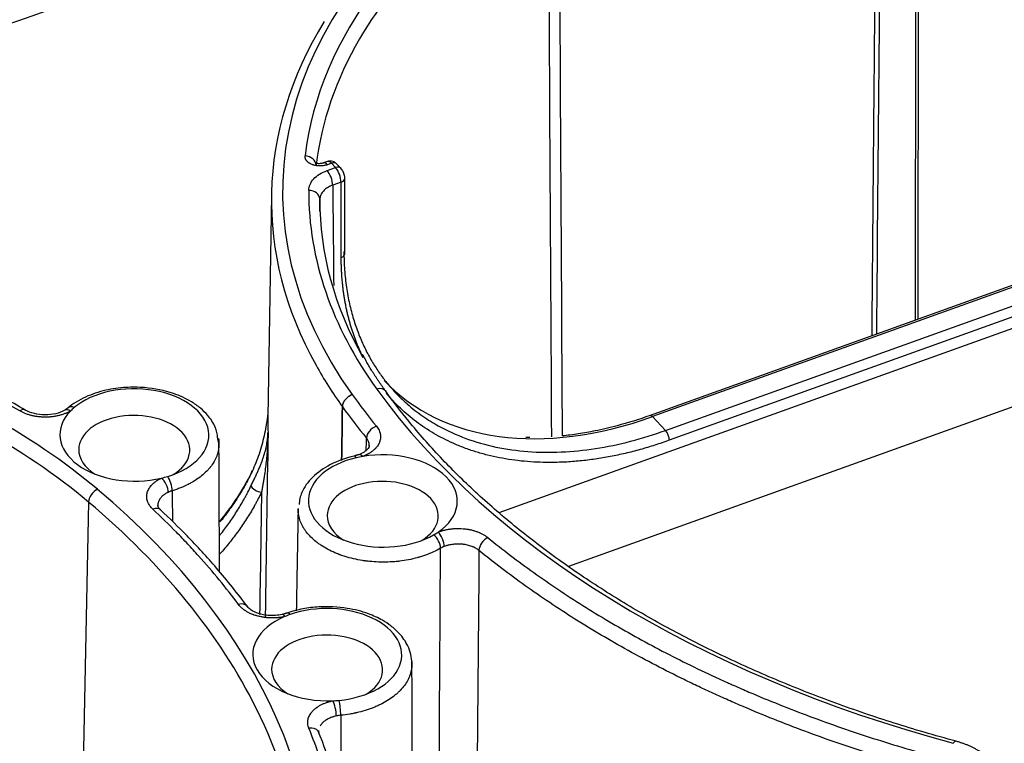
# Model space of a CAD drawing. Extents: x 2651 to 7771, y -1163 to 1075.
# Tile 34 of 256: x 3685 to 3718, y -410 to -386. Entities that reach past the tile are written whole.
import ezdxf

# ---------------------------------------------------------------- set-up
doc = ezdxf.new("R2010")
doc.units = 0
doc.header["$LTSCALE"] = 10
doc.layers.add('1', color=7, linetype='CONTINUOUS')

msp = doc.modelspace()

# ---------------------------------------------------------------- linework, layer by layer
at = {"layer": '1', "color": 7, "linetype": 'Continuous'}
for p, q in [((3715.455, -396.044), (3715.48, -376.837)), ((3695.4, -390.63), (3695.263, -390.679)), ((3695.852, -390.861), (3695.714, -390.715)), ((3695.988, -393.775), (3695.984, -391.201)), ((3693.481, -391.783), (3693.362, -399.359)), ((3721.181, -393.987), (3706.398, -399.298)), ((3689.703, -402.524), (3689.699, -402.52))]:
    msp.add_line(p, q, dxfattribs=at)
at = {"layer": '1', "color": 253, "linetype": 'Continuous'}
for p, q in [((3695.383, -390.938), (3695.668, -390.836)), ((3695.53, -390.689), (3695.394, -390.738)), ((3695.668, -390.836), (3695.53, -390.689)), ((3695.859, -391.335), (3695.574, -391.438)), ((3695.863, -393.909), (3695.859, -391.335)), ((3701.252, -402.614), (3733.259, -391.117)), ((3733.736, -393.629), (3703.618, -404.448)), ((3721.268, -394.027), (3706.485, -399.337)), ((3706.93, -399.81), (3721.713, -394.5)), ((3721.84, -394.833), (3707.057, -400.144)), ((3706.485, -399.337), (3706.93, -399.81)), ((3687.24, -402.253), (3686.978, -415.235))]:
    msp.add_line(p, q, dxfattribs=at)
for centre, major_axis, ratio, start_param, end_param in [((3807.421, -522.55), (-252.47, 1.726), 0.620496, 5.093064, 5.399821), ((3721.229, -391.772), (26.671, -0.182), 0.620496, 2.344651, 3.072067), ((3721.227, -392.068), (-26.29, 0.18), 0.620496, 5.486244, 5.941788), ((3807.421, -522.55), (252.214, -1.724), 0.620496, 2.019456, 2.090122), ((3721.229, -391.772), (-27.366, 0.187), 0.620496, 5.627733, 6.706968), ((3807.419, -522.848), (-251.833, 1.722), 0.620496, 5.161048, 5.231714), ((3694.628, -390.739), (0.378, -0.045), 0.782315, 0.094555, 1.65837), ((3695.392, -391.037), (-0.129, 0.359), 0.399183, 5.539841, 6.290536), ((3695.528, -390.988), (-0.129, 0.359), 0.399183, 5.539841, 6.283192), ((3695.529, -390.889), (0.185, 0.174), 0.675009, 6.283186, 7.28231), ((3695.381, -391.237), (-0.129, 0.359), 0.399183, 3.982135, 5.539841), ((3695.667, -391.035), (0.185, 0.174), 0.675009, 6.281075, 7.28231), ((3695.666, -391.135), (0.129, -0.359), 0.399183, 0.840542, 2.398248), ((3695.73, -391.202), (0.254, 0), 0.611607, 5.241254, 6.284679), ((3721.229, -391.772), (26.474, -0.181), 0.620496, 3.142961, 3.567647), ((3694.753, -391.912), (-0.381, 0.002), 0.784209, 3.152953, 4.710659), ((3666.278, -411.51), (-27.366, 0.187), 0.620496, 3.968566, 4.865151), ((3695.734, -393.775), (0.254, 0), 0.611607, 5.241254, 6.283186), ((3666.278, -411.51), (26.474, -0.181), 0.620496, 0.642052, 1.066738), ((3666.276, -411.805), (-26.093, 0.178), 0.620496, 3.783644, 4.208331), ((3721.227, -392.068), (27.747, -0.19), 0.620496, 3.478797, 3.566896), ((3697.074, -398.695), (-0.309, -0.223), 0.714104, 3.140647, 4.231043), ((3731.737, -388.89), (37.991, -0.26), 0.620496, 3.567647, 4.310951), ((3731.737, -388.89), (-38.883, 0.266), 0.620496, 0.424456, 0.474075), ((3731.735, -389.187), (39.264, -0.268), 0.620496, 3.567116, 3.615667), ((3684.891, -399.44), (-0.191, -0.33), 0.530993, 3.141829, 3.963221), ((3686.623, -399.445), (0.19, -0.33), 0.5384, 2.313965, 3.139588), ((3721.175, -399.644), (-27.814, 0.19), 0.620496, 6.277661, 6.307097), ((3706.484, -399.537), (-0.086, 0.239), 0.399183, 5.539841, 6.28597), ((3697.065, -399.966), (0.295, 0.241), 0.697723, 1.047488, 2.611303), ((3706.928, -400.01), (-0.086, 0.239), 0.399183, 3.982135, 5.539841), ((3696.386, -401.055), (0.087, -0.371), 0.283293, 2.5205, 3.139781), ((3696.593, -400.994), (0.133, -0.357), 0.410904, 2.393, 3.14093), ((3689.927, -401.658), (-0.112, 0.364), 0.354207, 3.99561, 5.474342), ((3689.73, -401.734), (-0.161, 0.346), 0.475509, 3.93986, 5.500281), ((3693.014, -401.784), (0.229, -0.11), 0.357492, 3.43001, 5.466993), ((3687.546, -402.117), (-0.245, -0.292), 0.628049, 4.064525, 5.622232), ((3657.026, -415.727), (37.991, -0.26), 0.620496, 6.181933, 6.925237), ((3703.738, -9795.341), (-11.521, -10122.235), 0.005644, 3.52339, 3.524494), ((3657.024, -416.022), (-37.61, 0.257), 0.620496, 3.444256, 3.783644), ((3689.438, -402.798), (-0.261, -0.278), 0.65125, 3.139581, 4.098937), ((3698.993, -403.66), (-0.19, 0.33), 0.536828, 3.89478, 5.377909), ((3699.171, -403.576), (-0.14, 0.354), 0.427151, 3.966353, 5.526861), ((3700.865, -403.766), (0.24, 0.296), 0.620086, 0.912295, 2.474365), ((3692.353, -406.045), (-0.306, -0.227), 0.710394, 3.133357, 4.220901), ((3693.932, -406.463), (0.081, -0.372), 0.266467, 2.442175, 3.154552), ((3694.137, -406.404), (0.126, -0.359), 0.392647, 2.479804, 3.140518), ((3695.572, -409.334), (-0.079, 0.373), 0.260457, 4.024641, 5.585197), ((3695.786, -409.301), (-0.037, 0.379), 0.128691, 4.045088, 5.531961), ((3694.758, -410.269), (-0.353, -0.144), 0.759463, 3.357946, 4.407241), ((3716.742, -410.786), (-0.1, -0.368), 0.306424, 3.139382, 3.851619)]:
    msp.add_ellipse(centre, major_axis=major_axis, ratio=ratio, start_param=start_param, end_param=end_param, dxfattribs=at)
at = {"layer": '1', "color": 7, "linetype": 'Continuous'}
for centre, major_axis, ratio, start_param, end_param in [((3721.227, -392.068), (27.747, -0.19), 0.620496, 2.783416, 3.478797), ((3721.227, -392.068), (-26.29, 0.18), 0.620496, 5.941788, 6.21366), ((3721.227, -392.066), (-26.093, 0.178), 0.620496, 0.001368, 0.341509), ((3688.806, -399.964), (2.54, -0.017), 0.620496, 5.180941, 8.797526), ((3706.61, -389.439), (9.309, 8.639), 0.66947, 3.145904, 4.145029), ((3686.78, -399.335), (0.246, -0.291), 0.634815, 2.296042, 3.142744), ((3688.806, -399.964), (2.54, -0.017), 0.620496, 2.514341, 2.607208), ((3688.806, -399.964), (2.54, -0.017), 0.620496, 2.607208, 5.089914), ((3688.802, -400.471), (-1.894, 0.013), 0.620496, 3.675646, 6.283185), ((3688.802, -400.471), (-1.894, 0.013), 0.620496, 2.351268, 3.675646), ((3688.802, -400.471), (-1.894, 0.013), 0.620496, 0, 0.790388), ((3697.284, -402.215), (2.54, -0.017), 0.620496, 1.940222, 5.466403), ((3697.284, -402.215), (2.54, -0.017), 0.620496, 1.849651, 1.940222), ((3697.284, -402.215), (2.54, -0.017), 0.620496, 5.55503, 8.132837), ((3688.806, -399.964), (2.54, -0.017), 0.620496, 5.089914, 5.180941), ((3697.281, -402.722), (-1.894, 0.013), 0.620496, 3.675646, 6.283185), ((3697.281, -402.722), (-1.894, 0.013), 0.620496, 2.358239, 3.675646), ((3697.281, -402.722), (-1.894, 0.013), 0.620496, 0, 0.790388), ((3697.284, -402.215), (2.54, -0.017), 0.620496, 5.466403, 5.55503), ((3695.386, -407.463), (2.54, -0.017), 0.620496, 4.877244, 8.378468), ((3695.386, -407.463), (2.54, -0.017), 0.620496, 2.095282, 2.18378), ((3695.386, -407.463), (2.54, -0.017), 0.620496, 2.18378, 4.790719), ((3695.383, -407.97), (-1.894, 0.013), 0.620496, 3.675646, 6.283185), ((3695.383, -407.97), (-1.894, 0.013), 0.620496, 2.351268, 3.675646), ((3695.383, -407.97), (-1.894, 0.013), 0.620496, 0, 0.790388), ((3695.386, -407.463), (2.54, -0.017), 0.620496, 4.790719, 4.877244), ((3657.024, -416.022), (-37.61, 0.257), 0.620496, 3.040341, 3.444257), ((3694.758, -410.269), (-0.353, -0.144), 0.759463, 3.162394, 3.357946)]:
    msp.add_ellipse(centre, major_axis=major_axis, ratio=ratio, start_param=start_param, end_param=end_param, dxfattribs=at)
for points, knots in [([(3714.246, -376.18), (3713.28, -376.413), (3710.488, -377.098), (3705.9, -378.284), (3700.508, -379.771), (3695.173, -381.335), (3689.899, -382.977), (3684.689, -384.695), (3679.544, -386.488), (3674.469, -388.356), (3669.466, -390.297), (3664.537, -392.311), (3659.685, -394.396), (3654.914, -396.551), (3650.811, -398.497), (3648.309, -399.732), (3647.352, -400.211)], [0, 0, 0, 0, 0.040038, 0.116064, 0.192093, 0.268123, 0.344156, 0.420191, 0.496228, 0.572267, 0.648308, 0.724351, 0.800396, 0.876443, 0.952492, 1, 1, 1, 1]), ([(3695.263, -390.679), (3695.25, -390.683), (3695.224, -390.691), (3695.174, -390.701), (3695.115, -390.705), (3695.061, -390.702), (3695.028, -390.699), (3695.018, -390.702), (3695.015, -390.705)], [0, 0, 0, 0, 0.124401, 0.24227, 0.458343, 0.652958, 0.832243, 1, 1, 1, 1]), ([(3695.714, -390.715), (3695.687, -390.685), (3695.631, -390.642), (3695.529, -390.611), (3695.45, -390.61), (3695.41, -390.628), (3695.401, -390.633)], [0, 0, 0, 0, 0.345107, 0.625413, 0.913746, 1, 1, 1, 1]), ([(3695.984, -391.201), (3695.984, -391.169), (3695.976, -391.093), (3695.933, -390.969), (3695.882, -390.895), (3695.852, -390.861)], [0, 0, 0, 0, 0.257675, 0.635233, 1, 1, 1, 1]), ([(3695.953, -393.697), (3695.958, -393.909), (3695.967, -394.328), (3696.035, -394.924), (3696.137, -395.483), (3696.274, -396.004), (3696.44, -396.487), (3696.631, -396.933), (3696.843, -397.343), (3697.073, -397.718), (3697.318, -398.059), (3697.531, -398.318), (3697.662, -398.463), (3697.705, -398.508)], [0, 0, 0, 0, 0.111813, 0.220167, 0.325061, 0.426495, 0.52447, 0.618986, 0.710041, 0.797637, 0.881772, 0.962448, 1, 1, 1, 1]), ([(3685.083, -399.111), (3684.83, -398.964), (3684.085, -398.548), (3682.794, -397.901), (3681.181, -397.202), (3679.493, -396.576), (3677.741, -396.026), (3675.931, -395.554), (3674.075, -395.162), (3672.179, -394.853), (3670.255, -394.628), (3668.311, -394.488), (3666.357, -394.433), (3664.437, -394.464), (3663.051, -394.546), (3662.316, -394.608), (3662.193, -394.619)], [0, 0, 0, 0, 0.041638, 0.120629, 0.19962, 0.278602, 0.357573, 0.436532, 0.515481, 0.59442, 0.673351, 0.752278, 0.831202, 0.910126, 0.984904, 1, 1, 1, 1]), ([(3691.647, -400.064), (3691.64, -399.936), (3691.583, -399.668), (3691.353, -399.326), (3691.062, -399.038), (3690.691, -398.777), (3690.078, -398.494), (3689.29, -398.334), (3688.492, -398.326), (3687.797, -398.424), (3687.096, -398.658), (3686.711, -398.896), (3686.534, -399.044)], [0, 0, 0, 0, 0.077237, 0.167565, 0.22979, 0.297231, 0.407921, 0.561167, 0.654565, 0.758657, 0.873789, 1, 1, 1, 1]), ([(3695.904, -398.999), (3695.904, -398.966), (3695.911, -398.93), (3695.924, -398.894), (3695.936, -398.858), (3695.955, -398.822), (3695.978, -398.787), (3696.001, -398.753), (3696.03, -398.72), (3696.061, -398.692), (3696.093, -398.663), (3696.128, -398.637), (3696.164, -398.617), (3696.188, -398.603), (3696.212, -398.592), (3696.236, -398.584)], [0, 0, 0, 0, 0.214329, 0.214329, 0.214329, 0.428622, 0.428622, 0.428622, 0.643481, 0.643481, 0.643481, 0.859562, 0.859562, 0.859562, 1, 1, 1, 1]), ([(3696.236, -398.584), (3696.199, -398.597), (3696.161, -398.616), (3696.126, -398.64), (3696.091, -398.664), (3696.058, -398.693), (3696.028, -398.724), (3695.999, -398.756), (3695.974, -398.791), (3695.954, -398.826), (3695.934, -398.862), (3695.92, -398.899), (3695.912, -398.935), (3695.907, -398.957), (3695.904, -398.978), (3695.904, -398.999)], [0, 0, 0, 0, 0.217528, 0.217528, 0.217528, 0.435094, 0.435094, 0.435094, 0.652047, 0.652047, 0.652047, 0.867739, 0.867739, 0.867739, 1, 1, 1, 1]), ([(3716.841, -410.419), (3716.476, -410.319), (3715.422, -410.022), (3713.714, -409.48), (3711.751, -408.762), (3709.862, -407.972), (3708.053, -407.115), (3706.331, -406.192), (3704.702, -405.207), (3703.172, -404.165), (3701.746, -403.068), (3700.43, -401.922), (3699.229, -400.73), (3698.215, -399.577), (3697.63, -398.815), (3697.383, -398.472)], [0, 0, 0, 0, 0.04263, 0.123747, 0.204861, 0.285966, 0.36706, 0.448144, 0.529221, 0.610294, 0.691366, 0.772444, 0.853535, 0.934653, 1, 1, 1, 1]), ([(3686.433, -399.115), (3686.337, -399.169), (3686.132, -399.249), (3685.759, -399.293), (3685.385, -399.247), (3685.179, -399.165), (3685.083, -399.111)], [0, 0, 0, 0, 0.249711, 0.499625, 0.749728, 1, 1, 1, 1]), ([(3693.364, -399.155), (3693.358, -399.218), (3693.351, -399.282), (3693.339, -399.372), (3693.336, -399.4), (3693.328, -399.454), (3693.317, -399.536), (3693.304, -399.617), (3693.276, -399.779), (3693.255, -399.886), (3693.208, -400.098), (3693.182, -400.203), (3693.124, -400.411), (3693.093, -400.514), (3693.025, -400.718), (3692.988, -400.819), (3692.908, -401.018), (3692.866, -401.116), (3692.82, -401.212)], [0, 0, 0, 0, 0.087972, 0.087972, 0.125974, 0.125974, 0.163975, 0.239977, 0.239977, 0.391982, 0.391982, 0.543986, 0.543986, 0.695991, 0.695991, 0.847995, 0.847995, 1, 1, 1, 1]), ([(3706.398, -399.298), (3706.022, -399.432), (3705.396, -399.628), (3704.584, -399.819), (3703.958, -399.931), (3703.585, -399.979), (3703.4, -399.998)], [0, 0, 0, 0, 0.369044, 0.618061, 0.809178, 1, 1, 1, 1]), ([(3692.784, -401.703), (3692.795, -401.678), (3692.806, -401.655), (3692.829, -401.608), (3692.84, -401.585), (3692.873, -401.517), (3692.894, -401.473), (3692.935, -401.386), (3692.955, -401.344), (3692.984, -401.281), (3692.994, -401.26), (3693.012, -401.219), (3693.022, -401.198), (3693.049, -401.137), (3693.066, -401.097), (3693.099, -401.018), (3693.115, -400.98), (3693.144, -400.903), (3693.173, -400.828), (3693.198, -400.754), (3693.235, -400.643), (3693.256, -400.571), (3693.293, -400.428), (3693.309, -400.357), (3693.328, -400.252), (3693.334, -400.217), (3693.344, -400.146), (3693.349, -400.111), (3693.356, -400.041), (3693.361, -399.989), (3693.364, -399.928), (3693.365, -399.897), (3693.366, -399.884), (3693.366, -399.876), (3693.366, -399.871), (3693.366, -399.867)], [0, 0, 0, 0, 0.03125, 0.03125, 0.0625, 0.0625, 0.125, 0.125, 0.1875, 0.1875, 0.21875, 0.21875, 0.25, 0.25, 0.3125, 0.3125, 0.375, 0.375, 0.4375, 0.5, 0.5, 0.625, 0.625, 0.75, 0.75, 0.8125, 0.8125, 0.875, 0.875, 0.9375, 0.96875, 0.984375, 0.992188, 0.992188, 1, 1, 1, 1]), ([(3693.366, -399.867), (3693.365, -399.908), (3693.364, -399.95), (3693.362, -400.033), (3693.361, -400.074), (3693.357, -400.158), (3693.355, -400.199), (3693.351, -400.283), (3693.348, -400.324), (3693.34, -400.449), (3693.334, -400.533), (3693.32, -400.7), (3693.312, -400.784), (3693.293, -400.953), (3693.283, -401.038), (3693.261, -401.209), (3693.249, -401.295), (3693.229, -401.426), (3693.222, -401.469), (3693.207, -401.557), (3693.2, -401.602), (3693.185, -401.691), (3693.177, -401.736), (3693.164, -401.804), (3693.156, -401.85), (3693.147, -401.896), (3693.143, -401.919)], [0, 0, 0, 0, 0.0625, 0.0625, 0.125, 0.125, 0.1875, 0.1875, 0.25, 0.25, 0.375, 0.375, 0.5, 0.5, 0.625, 0.625, 0.75, 0.75, 0.8125, 0.8125, 0.875, 0.875, 0.9375, 0.9375, 0.96875, 1, 1, 1, 1]), ([(3696.82, -400.351), (3696.821, -400.34), (3696.822, -400.311), (3696.82, -400.283), (3696.817, -400.262), (3696.816, -400.257), (3696.814, -400.249), (3696.813, -400.245), (3696.81, -400.232), (3696.803, -400.206), (3696.787, -400.165), (3696.761, -400.117), (3696.738, -400.085), (3696.725, -400.07)], [0, 0, 0, 0, 0.116333, 0.293067, 0.293067, 0.33725, 0.33725, 0.381433, 0.381433, 0.4698, 0.646533, 0.823267, 1, 1, 1, 1]), ([(3691.677, -400.089), (3691.685, -400.135), (3691.697, -400.249), (3691.691, -400.363), (3691.679, -400.448), (3691.676, -400.464), (3691.669, -400.498), (3691.666, -400.515), (3691.654, -400.565), (3691.644, -400.599), (3691.612, -400.698), (3691.584, -400.763), (3691.517, -400.89), (3691.477, -400.953), (3691.421, -401.03), (3691.409, -401.045), (3691.391, -401.068), (3691.385, -401.075), (3691.372, -401.09), (3691.341, -401.128), (3691.254, -401.223), (3691.162, -401.306), (3691.031, -401.413), (3690.96, -401.463), (3690.865, -401.524), (3690.846, -401.536), (3690.817, -401.554), (3690.807, -401.559), (3690.787, -401.571), (3690.737, -401.6), (3690.686, -401.628), (3690.56, -401.692), (3690.472, -401.731), (3690.336, -401.786), (3690.243, -401.821), (3690.146, -401.852), (3690.097, -401.868)], [0, 0, 0, 0, 0.065115, 0.158603, 0.158603, 0.181976, 0.181976, 0.205348, 0.205348, 0.252092, 0.252092, 0.34558, 0.34558, 0.439069, 0.439069, 0.462441, 0.462441, 0.474127, 0.474127, 0.485813, 0.532557, 0.626046, 0.626046, 0.719534, 0.719534, 0.742907, 0.742907, 0.754593, 0.754593, 0.766279, 0.813023, 0.813023, 0.906511, 0.906511, 0.953256, 1, 1, 1, 1]), ([(3696.821, -400.314), (3696.827, -400.361), (3696.791, -400.435), (3696.647, -400.554), (3696.531, -400.609), (3696.46, -400.637)], [0, 0, 0, 0, 0.467035, 0.723884, 1, 1, 1, 1]), ([(3696.3, -400.684), (3696.002, -400.754), (3695.48, -400.943), (3694.862, -401.383), (3694.506, -401.868), (3694.432, -402.198), (3694.424, -402.341)], [0, 0, 0, 0, 0.284247, 0.556721, 0.816129, 1, 1, 1, 1]), ([(3692.83, -401.176), (3692.657, -401.535), (3692.317, -402.124), (3691.894, -402.691), (3691.71, -402.915)], [0, 0, 0, 0, 0.592222, 1, 1, 1, 1]), ([(3692.82, -401.212), (3692.753, -401.354), (3692.681, -401.495), (3692.528, -401.772), (3692.447, -401.909), (3692.276, -402.181), (3692.096, -402.45), (3691.899, -402.713), (3691.774, -402.873), (3691.75, -402.902), (3691.727, -402.931)], [0, 0, 0, 0, 0.236658, 0.236658, 0.473317, 0.473317, 0.709975, 0.946634, 0.946634, 1, 1, 1, 1]), ([(3691.724, -403.384), (3691.74, -403.364), (3691.856, -403.216), (3691.967, -403.066), (3692.153, -402.803), (3692.241, -402.669), (3692.411, -402.399), (3692.492, -402.262), (3692.578, -402.105), (3692.587, -402.088), (3692.606, -402.053), (3692.616, -402.036), (3692.643, -401.983), (3692.698, -401.878), (3692.75, -401.773), (3692.784, -401.703)], [0, 0, 0, 0, 0.037246, 0.277935, 0.277935, 0.518623, 0.518623, 0.759312, 0.759312, 0.789398, 0.789398, 0.819484, 0.819484, 0.879656, 1, 1, 1, 1]), ([(3689.96, -401.921), (3689.937, -401.931), (3689.916, -401.942), (3689.885, -401.959), (3689.875, -401.965), (3689.86, -401.974), (3689.855, -401.977), (3689.845, -401.984), (3689.821, -402), (3689.782, -402.029), (3689.735, -402.072), (3689.708, -402.102), (3689.69, -402.126), (3689.684, -402.134), (3689.673, -402.15), (3689.657, -402.174), (3689.636, -402.215), (3689.624, -402.249), (3689.617, -402.274), (3689.614, -402.287), (3689.611, -402.3), (3689.61, -402.309), (3689.61, -402.313), (3689.607, -402.335), (3689.606, -402.362), (3689.608, -402.389), (3689.609, -402.398)], [0, 0, 0, 0, 0.094827, 0.094827, 0.142241, 0.142241, 0.165948, 0.165948, 0.189654, 0.284481, 0.379309, 0.474136, 0.474136, 0.521549, 0.521549, 0.568963, 0.66379, 0.758617, 0.758617, 0.806031, 0.829738, 0.829738, 0.853444, 0.853444, 0.948271, 1, 1, 1, 1]), ([(3690.097, -401.868), (3690.085, -401.871), (3690.061, -401.879), (3690.038, -401.888), (3690.004, -401.901), (3689.981, -401.911), (3689.96, -401.921)], [0, 0, 0, 0, 0.25, 0.5, 0.5, 1, 1, 1, 1]), ([(3692.662, -405.822), (3692.331, -405.376), (3691.677, -404.56), (3690.673, -403.463), (3690.01, -402.812), (3689.699, -402.52)], [0, 0, 0, 0, 0.388856, 0.722191, 1, 1, 1, 1]), ([(3699.252, -403.832), (3699.174, -403.877), (3699.092, -403.918), (3698.922, -403.996), (3698.834, -404.032), (3698.696, -404.081), (3698.627, -404.105), (3698.555, -404.127), (3698.519, -404.137), (3698.506, -404.141), (3698.482, -404.147), (3698.373, -404.178), (3698.261, -404.204), (3698.059, -404.243), (3697.957, -404.259), (3697.801, -404.278), (3697.748, -404.283), (3697.682, -404.289), (3697.669, -404.29), (3697.642, -404.292), (3697.602, -404.295), (3697.563, -404.297), (3697.43, -404.304), (3697.324, -404.305), (3697.113, -404.302), (3697.008, -404.296), (3696.85, -404.283), (3696.797, -404.277), (3696.732, -404.269), (3696.719, -404.267), (3696.693, -404.264), (3696.679, -404.262), (3696.64, -404.257), (3696.51, -404.237), (3696.283, -404.193), (3696.089, -404.14), (3695.946, -404.096), (3695.888, -404.076), (3695.83, -404.055), (3695.807, -404.047), (3695.795, -404.042), (3695.761, -404.029), (3695.738, -404.02), (3695.626, -403.975), (3695.541, -403.936), (3695.377, -403.853), (3695.299, -403.808), (3695.187, -403.738), (3695.151, -403.713), (3695.098, -403.676), (3695.08, -403.663), (3695.055, -403.644), (3695.046, -403.638), (3695.029, -403.625), (3694.954, -403.566), (3694.886, -403.505), (3694.774, -403.393), (3694.723, -403.336), (3694.654, -403.247), (3694.633, -403.217), (3694.602, -403.171), (3694.592, -403.155), (3694.578, -403.132), (3694.573, -403.124), (3694.564, -403.108), (3694.523, -403.038), (3694.49, -402.967), (3694.443, -402.839), (3694.425, -402.774), (3694.406, -402.676), (3694.401, -402.643), (3694.396, -402.594), (3694.394, -402.569), (3694.393, -402.536), (3694.392, -402.519), (3694.392, -402.501), (3694.392, -402.491), (3694.392, -402.48)], [0, 0, 0, 0, 0.047272, 0.047272, 0.094545, 0.094545, 0.118181, 0.129999, 0.129999, 0.135908, 0.135908, 0.141817, 0.18909, 0.18909, 0.236362, 0.236362, 0.259998, 0.259998, 0.265907, 0.265907, 0.271816, 0.283634, 0.283634, 0.330907, 0.330907, 0.378179, 0.378179, 0.401815, 0.401815, 0.407724, 0.407724, 0.413633, 0.413633, 0.425451, 0.472724, 0.519996, 0.519996, 0.543632, 0.549541, 0.549541, 0.555451, 0.555451, 0.567269, 0.567269, 0.614541, 0.614541, 0.661813, 0.661813, 0.68545, 0.68545, 0.697268, 0.697268, 0.703177, 0.703177, 0.709086, 0.756358, 0.756358, 0.803631, 0.803631, 0.827267, 0.827267, 0.839085, 0.839085, 0.844994, 0.844994, 0.850903, 0.898175, 0.898175, 0.945448, 0.945448, 0.969084, 0.969084, 0.980902, 0.986811, 0.99272, 0.99272, 1, 1, 1, 1]), ([(3699.377, -403.772), (3699.355, -403.781), (3699.333, -403.79), (3699.292, -403.81), (3699.272, -403.82), (3699.252, -403.832)], [0, 0, 0, 0, 0.5, 0.5, 1, 1, 1, 1]), ([(3700.563, -403.906), (3700.546, -403.892), (3700.511, -403.866), (3700.452, -403.829), (3700.409, -403.807), (3700.381, -403.794), (3700.376, -403.792), (3700.364, -403.787), (3700.359, -403.784), (3700.341, -403.777), (3700.306, -403.763), (3700.246, -403.742), (3700.17, -403.722), (3700.118, -403.711), (3700.077, -403.704), (3700.064, -403.702), (3700.037, -403.698), (3699.996, -403.693), (3699.928, -403.687), (3699.873, -403.686), (3699.832, -403.686), (3699.818, -403.686), (3699.798, -403.687), (3699.791, -403.687), (3699.777, -403.688), (3699.742, -403.69), (3699.681, -403.695), (3699.601, -403.708), (3699.549, -403.719), (3699.517, -403.727), (3699.511, -403.729), (3699.498, -403.732), (3699.492, -403.734), (3699.473, -403.739), (3699.436, -403.75), (3699.4, -403.763), (3699.377, -403.772)], [0, 0, 0, 0, 0.0625, 0.125, 0.1875, 0.1875, 0.203125, 0.203125, 0.21875, 0.21875, 0.25, 0.3125, 0.375, 0.4375, 0.4375, 0.46875, 0.46875, 0.5, 0.5625, 0.625, 0.625, 0.65625, 0.65625, 0.671875, 0.671875, 0.6875, 0.75, 0.8125, 0.875, 0.875, 0.890625, 0.890625, 0.90625, 0.90625, 0.9375, 1, 1, 1, 1]), ([(3716.099, -411.496), (3715.718, -411.392), (3714.961, -411.176), (3713.845, -410.831), (3712.749, -410.465), (3712.031, -410.207), (3711.319, -409.941), (3710.614, -409.669), (3709.922, -409.383), (3709.407, -409.163), (3709.237, -409.088), (3708.982, -408.976), (3708.897, -408.938), (3708.728, -408.862), (3708.476, -408.747), (3708.225, -408.631), (3707.976, -408.513), (3707.893, -408.474), (3707.728, -408.394), (3707.317, -408.195), (3706.59, -407.828), (3705.645, -407.321), (3705.033, -406.97), (3704.656, -406.746), (3704.58, -406.702), (3704.43, -406.612), (3704.356, -406.566), (3704.133, -406.43), (3703.395, -405.973), (3702.688, -405.499), (3701.869, -404.913), (3701.333, -404.518), (3700.816, -404.112), (3700.563, -403.906)], [0, 0, 0, 0, 0.0625, 0.125, 0.1875, 0.25, 0.25, 0.3125, 0.375, 0.375, 0.40625, 0.40625, 0.421875, 0.421875, 0.4375, 0.46875, 0.46875, 0.484375, 0.484375, 0.5, 0.5625, 0.625, 0.6875, 0.6875, 0.703125, 0.703125, 0.71875, 0.71875, 0.75, 0.875, 0.875, 0.9375, 1, 1, 1, 1]), ([(3693.851, -406.09), (3693.777, -406.106), (3693.632, -406.127), (3693.412, -406.128), (3693.214, -406.104), (3692.994, -406.049), (3692.788, -405.95), (3692.694, -405.865), (3692.662, -405.822)], [0, 0, 0, 0, 0.15683, 0.304076, 0.442947, 0.572326, 0.803209, 1, 1, 1, 1]), ([(3698.276, -407.766), (3698.273, -407.553), (3698.189, -407.197), (3697.892, -406.765), (3697.575, -406.481), (3697.231, -406.255), (3696.746, -406.032), (3696.017, -405.843), (3695.237, -405.803), (3694.539, -405.889), (3694.188, -405.983), (3694.011, -406.045)], [0, 0, 0, 0, 0.146433, 0.25899, 0.337379, 0.406126, 0.505981, 0.638358, 0.802671, 0.897449, 1, 1, 1, 1]), ([(3698.274, -407.691), (3698.275, -407.71), (3698.276, -407.73), (3698.277, -407.814), (3698.273, -407.879), (3698.253, -408.009), (3698.237, -408.074), (3698.212, -408.146), (3698.21, -408.154), (3698.204, -408.17), (3698.195, -408.194), (3698.172, -408.25), (3698.15, -408.297), (3698.101, -408.39), (3698.063, -408.45), (3697.976, -408.568), (3697.928, -408.626), (3697.867, -408.69), (3697.86, -408.697), (3697.846, -408.711), (3697.839, -408.718), (3697.818, -408.739), (3697.775, -408.78), (3697.729, -408.82), (3697.634, -408.898), (3697.567, -408.947), (3697.423, -409.042), (3697.347, -409.087), (3697.257, -409.134), (3697.247, -409.14), (3697.226, -409.15), (3697.216, -409.155), (3697.185, -409.171), (3697.122, -409.201), (3697.058, -409.23), (3696.928, -409.284), (3696.838, -409.318), (3696.653, -409.378), (3696.557, -409.405), (3696.435, -409.435), (3696.41, -409.441), (3696.372, -409.449), (3696.36, -409.452), (3696.335, -409.458), (3696.272, -409.471), (3696.209, -409.483), (3696.056, -409.508), (3695.952, -409.522), (3695.847, -409.532)], [0, 0, 0, 0, 0.022262, 0.022262, 0.097473, 0.097473, 0.172683, 0.172683, 0.182085, 0.182085, 0.191486, 0.210289, 0.247894, 0.247894, 0.323105, 0.323105, 0.398315, 0.398315, 0.407717, 0.407717, 0.417118, 0.417118, 0.43592, 0.473526, 0.473526, 0.548736, 0.548736, 0.623947, 0.623947, 0.633348, 0.633348, 0.64275, 0.64275, 0.661552, 0.699158, 0.699158, 0.774368, 0.774368, 0.849579, 0.849579, 0.868381, 0.868381, 0.877783, 0.877783, 0.887184, 0.924789, 0.924789, 1, 1, 1, 1]), ([(3695.697, -409.555), (3695.672, -409.561), (3695.646, -409.567), (3695.615, -409.575), (3695.608, -409.577), (3695.596, -409.581), (3695.59, -409.583), (3695.571, -409.588), (3695.535, -409.601), (3695.477, -409.623), (3695.412, -409.654), (3695.372, -409.677), (3695.348, -409.692), (3695.343, -409.695), (3695.333, -409.701), (3695.32, -409.711), (3695.288, -409.734), (3695.248, -409.768), (3695.22, -409.797), (3695.2, -409.819), (3695.194, -409.827), (3695.182, -409.842), (3695.176, -409.85), (3695.161, -409.873), (3695.152, -409.887), (3695.144, -409.903)], [0, 0, 0, 0, 0.100659, 0.100659, 0.125824, 0.125824, 0.150989, 0.150989, 0.201318, 0.301978, 0.402637, 0.503296, 0.503296, 0.528461, 0.528461, 0.553626, 0.603955, 0.704615, 0.805274, 0.805274, 0.855603, 0.855603, 0.905933, 0.905933, 1, 1, 1, 1]), ([(3695.847, -409.532), (3695.821, -409.534), (3695.796, -409.538), (3695.746, -409.545), (3695.722, -409.55), (3695.697, -409.555)], [0, 0, 0, 0, 0.5, 0.5, 1, 1, 1, 1]), ([(3696.326, -416.127), (3696.323, -415.811), (3696.298, -415.215), (3696.206, -414.374), (3696.088, -413.548), (3695.9, -412.593), (3695.582, -411.408), (3695.272, -410.543), (3695.079, -410.071)], [0, 0, 0, 0, 0.144669, 0.27712, 0.40135, 0.557816, 0.757231, 1, 1, 1, 1])]:
    msp.add_open_spline(points, degree=3, knots=knots, dxfattribs=at)
at = {"layer": '1', "color": 253, "linetype": 'Continuous'}
for points, knots in [([(3715.549, -376.97), (3715.548, -380.581), (3715.544, -386.929), (3715.539, -393.277), (3715.536, -396.015)], [0, 0, 0, 0, 0.568757, 1, 1, 1, 1]), ([(3713.972, -396.577), (3713.997, -393.769), (3714.053, -387.345), (3714.11, -380.92), (3714.143, -377.302)], [0, 0, 0, 0, 0.436977, 1, 1, 1, 1]), ([(3695.394, -390.738), (3695.374, -390.746), (3695.332, -390.758), (3695.289, -390.767), (3695.256, -390.772), (3695.244, -390.774), (3695.222, -390.777), (3695.21, -390.778), (3695.176, -390.78), (3695.153, -390.781), (3695.119, -390.78), (3695.101, -390.78), (3695.084, -390.779), (3695.073, -390.778), (3695.067, -390.777), (3695.038, -390.775), (3694.993, -390.768), (3694.95, -390.758), (3694.924, -390.751), (3694.919, -390.749), (3694.909, -390.746), (3694.903, -390.744), (3694.888, -390.739), (3694.878, -390.736), (3694.849, -390.724), (3694.83, -390.716), (3694.804, -390.702), (3694.791, -390.695), (3694.779, -390.687), (3694.77, -390.682), (3694.766, -390.68), (3694.747, -390.666), (3694.718, -390.644), (3694.695, -390.619), (3694.682, -390.604), (3694.679, -390.6), (3694.674, -390.594), (3694.667, -390.584), (3694.661, -390.574), (3694.65, -390.553), (3694.643, -390.54), (3694.637, -390.519), (3694.634, -390.508), (3694.632, -390.497), (3694.631, -390.491), (3694.63, -390.486), (3694.628, -390.469), (3694.629, -390.454), (3694.63, -390.44)], [0, 0, 0, 0, 0.0625, 0.125, 0.125, 0.15625, 0.15625, 0.1875, 0.1875, 0.25, 0.25, 0.28125, 0.296875, 0.296875, 0.3125, 0.3125, 0.375, 0.4375, 0.4375, 0.453125, 0.453125, 0.46875, 0.46875, 0.5, 0.5, 0.5625, 0.5625, 0.59375, 0.609375, 0.609375, 0.625, 0.625, 0.6875, 0.75, 0.75, 0.765625, 0.765625, 0.78125, 0.8125, 0.8125, 0.875, 0.875, 0.90625, 0.921875, 0.921875, 0.9375, 0.9375, 1, 1, 1, 1]), ([(3694.755, -391.613), (3694.756, -391.544), (3694.77, -391.477), (3694.827, -391.346), (3694.87, -391.282), (3694.979, -391.164), (3695.047, -391.109), (3695.201, -391.014), (3695.288, -390.972), (3695.383, -390.938)], [0, 0, 0, 0, 0.25, 0.25, 0.5, 0.5, 0.75, 0.75, 1, 1, 1, 1]), ([(3695.574, -391.438), (3695.524, -391.458), (3695.422, -391.5), (3695.298, -391.586), (3695.205, -391.687), (3695.145, -391.797), (3695.138, -391.873), (3695.134, -391.91)], [0, 0, 0, 0, 0.195655, 0.397798, 0.602201, 0.804345, 1, 1, 1, 1]), ([(3697.705, -398.508), (3697.75, -398.556), (3697.881, -398.69), (3698.103, -398.898), (3698.372, -399.121), (3698.641, -399.32), (3698.907, -399.495), (3699.379, -399.773), (3700.101, -400.103), (3701.127, -400.396), (3702.218, -400.55), (3703.359, -400.567), (3704.535, -400.447), (3705.729, -400.207), (3706.531, -399.942), (3706.93, -399.81)], [0, 0, 0, 0, 0.0227, 0.064913, 0.105144, 0.143396, 0.179666, 0.213957, 0.329214, 0.443482, 0.556762, 0.669053, 0.780357, 0.890672, 1, 1, 1, 1]), ([(3686.625, -399.146), (3686.596, -399.163), (3686.566, -399.179), (3686.519, -399.201), (3686.503, -399.209), (3686.478, -399.219), (3686.47, -399.223), (3686.454, -399.229), (3686.412, -399.246), (3686.334, -399.273), (3686.226, -399.303), (3686.151, -399.319), (3686.103, -399.327), (3686.093, -399.329), (3686.074, -399.332), (3686.045, -399.336), (3685.977, -399.345), (3685.879, -399.353), (3685.8, -399.356), (3685.741, -399.355), (3685.711, -399.355), (3685.681, -399.354), (3685.661, -399.353), (3685.651, -399.352), (3685.601, -399.349), (3685.522, -399.342), (3685.407, -399.325), (3685.332, -399.309), (3685.286, -399.297), (3685.276, -399.295), (3685.258, -399.29), (3685.249, -399.287), (3685.221, -399.28), (3685.167, -399.264), (3685.081, -399.233), (3684.984, -399.191), (3684.923, -399.158), (3684.893, -399.141)], [0, 0, 0, 0, 0.0625, 0.0625, 0.09375, 0.09375, 0.109375, 0.109375, 0.125, 0.1875, 0.25, 0.3125, 0.3125, 0.328125, 0.328125, 0.34375, 0.375, 0.4375, 0.5, 0.5, 0.53125, 0.546875, 0.546875, 0.5625, 0.5625, 0.625, 0.6875, 0.75, 0.75, 0.765625, 0.765625, 0.78125, 0.78125, 0.8125, 0.875, 0.9375, 1, 1, 1, 1]), ([(3697.067, -399.668), (3697.085, -399.69), (3697.117, -399.735), (3697.156, -399.804), (3697.174, -399.852), (3697.185, -399.888), (3697.189, -399.9), (3697.193, -399.918), (3697.194, -399.925), (3697.197, -399.937), (3697.202, -399.968), (3697.206, -400.023), (3697.201, -400.096), (3697.19, -400.144), (3697.181, -400.174), (3697.179, -400.181), (3697.175, -400.193), (3697.169, -400.211), (3697.151, -400.252), (3697.12, -400.31), (3697.088, -400.355), (3697.062, -400.387), (3697.048, -400.404), (3697.033, -400.42), (3697.023, -400.43), (3697.018, -400.435), (3696.992, -400.461), (3696.947, -400.502), (3696.871, -400.557), (3696.815, -400.592), (3696.778, -400.612), (3696.771, -400.616), (3696.756, -400.624), (3696.748, -400.628), (3696.725, -400.64), (3696.678, -400.662), (3696.629, -400.683), (3696.595, -400.695)], [0, 0, 0, 0, 0.0625, 0.125, 0.1875, 0.1875, 0.21875, 0.21875, 0.234375, 0.234375, 0.25, 0.3125, 0.375, 0.4375, 0.4375, 0.453125, 0.453125, 0.46875, 0.5, 0.5625, 0.625, 0.625, 0.65625, 0.671875, 0.671875, 0.6875, 0.6875, 0.75, 0.8125, 0.875, 0.875, 0.890625, 0.890625, 0.90625, 0.90625, 0.9375, 1, 1, 1, 1]), ([(3689.44, -402.499), (3689.418, -402.478), (3689.377, -402.435), (3689.325, -402.368), (3689.298, -402.322), (3689.28, -402.286), (3689.274, -402.274), (3689.267, -402.256), (3689.264, -402.25), (3689.259, -402.238), (3689.249, -402.207), (3689.234, -402.152), (3689.226, -402.078), (3689.228, -402.029), (3689.232, -401.997), (3689.233, -401.991), (3689.235, -401.979), (3689.238, -401.96), (3689.248, -401.917), (3689.269, -401.857), (3689.294, -401.81), (3689.315, -401.775), (3689.322, -401.764), (3689.334, -401.747), (3689.338, -401.741), (3689.346, -401.73), (3689.368, -401.701), (3689.411, -401.653), (3689.478, -401.592), (3689.528, -401.554), (3689.562, -401.531), (3689.569, -401.526), (3689.583, -401.517), (3689.59, -401.512), (3689.611, -401.499), (3689.654, -401.474), (3689.7, -401.45), (3689.732, -401.435)], [0, 0, 0, 0, 0.0625, 0.125, 0.1875, 0.1875, 0.21875, 0.21875, 0.234375, 0.234375, 0.25, 0.3125, 0.375, 0.4375, 0.4375, 0.453125, 0.453125, 0.46875, 0.5, 0.5625, 0.625, 0.625, 0.65625, 0.65625, 0.671875, 0.671875, 0.6875, 0.75, 0.8125, 0.875, 0.875, 0.890625, 0.890625, 0.90625, 0.90625, 0.9375, 1, 1, 1, 1]), ([(3693.143, -401.919), (3693.108, -401.992), (3693.054, -402.1), (3692.997, -402.208), (3692.968, -402.261), (3692.959, -402.279), (3692.939, -402.315), (3692.85, -402.476), (3692.756, -402.634), (3692.58, -402.912), (3692.396, -403.186), (3692.095, -403.587), (3691.88, -403.846), (3691.754, -403.99), (3691.74, -404.006), (3691.727, -404.022)], [0, 0, 0, 0, 0.097609, 0.146413, 0.146413, 0.170815, 0.170815, 0.195217, 0.390434, 0.390434, 0.585651, 0.780869, 0.976086, 0.976086, 1, 1, 1, 1]), ([(3692.355, -405.746), (3692.146, -405.464), (3691.71, -404.906), (3691.241, -404.359), (3690.876, -403.953), (3690.753, -403.819), (3690.564, -403.618), (3690.501, -403.551), (3690.373, -403.417), (3690.051, -403.085), (3689.716, -402.758), (3689.44, -402.499)], [0, 0, 0, 0, 0.25, 0.5, 0.5, 0.625, 0.625, 0.6875, 0.6875, 0.75, 1, 1, 1, 1]), ([(3699.173, -403.277), (3699.206, -403.264), (3699.24, -403.252), (3699.292, -403.235), (3699.31, -403.23), (3699.337, -403.222), (3699.346, -403.22), (3699.364, -403.215), (3699.41, -403.203), (3699.493, -403.185), (3699.607, -403.168), (3699.685, -403.161), (3699.734, -403.158), (3699.744, -403.157), (3699.764, -403.156), (3699.774, -403.156), (3699.803, -403.155), (3699.863, -403.154), (3699.961, -403.156), (3700.038, -403.163), (3700.096, -403.169), (3700.125, -403.173), (3700.154, -403.177), (3700.173, -403.18), (3700.183, -403.182), (3700.231, -403.19), (3700.306, -403.205), (3700.414, -403.235), (3700.483, -403.258), (3700.534, -403.277), (3700.55, -403.284), (3700.575, -403.294), (3700.583, -403.298), (3700.6, -403.305), (3700.64, -403.323), (3700.708, -403.358), (3700.792, -403.41), (3700.843, -403.447), (3700.867, -403.467)], [0, 0, 0, 0, 0.0625, 0.0625, 0.09375, 0.09375, 0.109375, 0.109375, 0.125, 0.1875, 0.25, 0.3125, 0.3125, 0.328125, 0.328125, 0.34375, 0.34375, 0.375, 0.4375, 0.5, 0.5, 0.53125, 0.546875, 0.546875, 0.5625, 0.5625, 0.625, 0.6875, 0.75, 0.75, 0.78125, 0.78125, 0.796875, 0.796875, 0.8125, 0.875, 0.9375, 1, 1, 1, 1]), ([(3700.867, -403.467), (3701.119, -403.672), (3701.632, -404.075), (3702.163, -404.466), (3702.973, -405.045), (3703.531, -405.419), (3704.394, -405.964), (3704.979, -406.321), (3705.883, -406.839), (3706.814, -407.34), (3707.453, -407.663), (3708.101, -407.98), (3708.429, -408.135), (3708.845, -408.326), (3708.971, -408.383), (3709.096, -408.439), (3709.181, -408.477), (3709.223, -408.496), (3709.434, -408.589), (3709.942, -408.811), (3710.802, -409.167), (3711.503, -409.438), (3712.21, -409.702), (3712.567, -409.83), (3713.287, -410.08), (3714.013, -410.322), (3715.122, -410.665), (3715.874, -410.88), (3716.253, -410.984)], [0, 0, 0, 0, 0.0625, 0.125, 0.125, 0.25, 0.25, 0.3125, 0.375, 0.4375, 0.5, 0.5, 0.5625, 0.5625, 0.578125, 0.585938, 0.585938, 0.59375, 0.59375, 0.625, 0.6875, 0.75, 0.75, 0.8125, 0.8125, 0.875, 0.9375, 1, 1, 1, 1]), ([(3693.934, -406.164), (3693.897, -406.172), (3693.86, -406.179), (3693.803, -406.188), (3693.784, -406.19), (3693.755, -406.194), (3693.745, -406.195), (3693.726, -406.197), (3693.677, -406.202), (3693.59, -406.208), (3693.473, -406.209), (3693.395, -406.205), (3693.346, -406.201), (3693.336, -406.2), (3693.317, -406.198), (3693.307, -406.197), (3693.278, -406.194), (3693.22, -406.187), (3693.126, -406.171), (3693.016, -406.146), (3692.945, -406.125), (3692.901, -406.11), (3692.893, -406.107), (3692.876, -406.101), (3692.85, -406.092), (3692.792, -406.069), (3692.713, -406.033), (3692.654, -406.001), (3692.612, -405.975), (3692.598, -405.966), (3692.578, -405.953), (3692.571, -405.948), (3692.558, -405.939), (3692.526, -405.916), (3692.471, -405.873), (3692.408, -405.812), (3692.371, -405.768), (3692.355, -405.746)], [0, 0, 0, 0, 0.0625, 0.0625, 0.09375, 0.09375, 0.109375, 0.109375, 0.125, 0.1875, 0.25, 0.3125, 0.3125, 0.328125, 0.328125, 0.34375, 0.34375, 0.375, 0.4375, 0.5, 0.5625, 0.5625, 0.578125, 0.578125, 0.59375, 0.625, 0.6875, 0.75, 0.75, 0.78125, 0.78125, 0.796875, 0.796875, 0.8125, 0.875, 0.9375, 1, 1, 1, 1]), ([(3694.76, -409.97), (3694.75, -409.946), (3694.735, -409.898), (3694.722, -409.826), (3694.721, -409.777), (3694.722, -409.74), (3694.723, -409.728), (3694.726, -409.71), (3694.727, -409.704), (3694.729, -409.692), (3694.734, -409.661), (3694.749, -409.607), (3694.779, -409.537), (3694.807, -409.492), (3694.826, -409.463), (3694.83, -409.458), (3694.838, -409.447), (3694.842, -409.441), (3694.855, -409.425), (3694.882, -409.392), (3694.932, -409.34), (3694.979, -409.301), (3695.016, -409.273), (3695.035, -409.259), (3695.055, -409.246), (3695.068, -409.237), (3695.075, -409.232), (3695.109, -409.21), (3695.167, -409.177), (3695.26, -409.133), (3695.326, -409.107), (3695.377, -409.089), (3695.394, -409.084), (3695.421, -409.075), (3695.429, -409.073), (3695.447, -409.067), (3695.492, -409.055), (3695.537, -409.043), (3695.574, -409.036)], [0, 0, 0, 0, 0.0625, 0.125, 0.1875, 0.1875, 0.21875, 0.21875, 0.234375, 0.234375, 0.25, 0.3125, 0.375, 0.4375, 0.4375, 0.453125, 0.453125, 0.46875, 0.46875, 0.5, 0.5625, 0.625, 0.625, 0.65625, 0.671875, 0.671875, 0.6875, 0.6875, 0.75, 0.8125, 0.875, 0.875, 0.90625, 0.90625, 0.921875, 0.921875, 0.9375, 1, 1, 1, 1]), ([(3695.746, -418.35), (3695.804, -418), (3695.894, -417.299), (3695.935, -416.596), (3695.946, -416.156), (3695.947, -416.068), (3695.948, -415.892), (3695.948, -415.804), (3695.944, -415.54), (3695.939, -415.364), (3695.914, -414.837), (3695.885, -414.485), (3695.824, -413.959), (3695.8, -413.783), (3695.759, -413.521), (3695.745, -413.433), (3695.715, -413.258), (3695.637, -412.82), (3695.46, -412.036), (3695.153, -410.998), (3694.899, -410.312), (3694.76, -409.97)], [0, 0, 0, 0, 0.125, 0.25, 0.25, 0.28125, 0.28125, 0.3125, 0.3125, 0.375, 0.375, 0.5, 0.5, 0.5625, 0.5625, 0.59375, 0.59375, 0.625, 0.75, 0.875, 1, 1, 1, 1])]:
    msp.add_open_spline(points, degree=3, knots=knots, dxfattribs=at)
for points in [[(3714.299, -377.335), (3714.238, -383.731), (3714.179, -390.127), (3714.121, -396.523)], [(3703.291, -380.126), (3703.327, -386.749), (3703.364, -393.373), (3703.4, -399.996)], [(3703.046, -400.025), (3703.008, -393.442), (3702.97, -386.858), (3702.933, -380.275)], [(3695.574, -391.438), (3695.585, -392.58), (3695.596, -393.722), (3695.607, -394.864)], [(3695.138, -392.334), (3695.137, -392.192), (3695.136, -392.051), (3695.134, -391.91)], [(3693.366, -399.867), (3693.334, -401.963), (3693.302, -404.06), (3693.271, -406.156)], [(3696.717, -400.49), (3696.719, -400.35), (3696.722, -400.21), (3696.725, -400.07)], [(3690.097, -401.868), (3690.1, -402.218), (3690.102, -402.568), (3690.104, -402.919)], [(3699.168, -417.355), (3699.197, -412.847), (3699.225, -408.34), (3699.252, -403.832)], [(3700.563, -403.906), (3700.526, -408.418), (3700.488, -412.93), (3700.449, -417.442)], [(3695.847, -409.532), (3695.851, -410.521), (3695.855, -411.51), (3695.859, -412.499)]]:
    msp.add_open_spline(points, degree=3, dxfattribs=at)
for points, weights in [([(3696.574, -397.24), (3696.096, -396.24), (3695.865, -395.113), (3695.863, -393.909)], [0.893884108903, 0.918231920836, 0.953603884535, 1]), ([(3707.057, -400.144), (3703.098, -401.566), (3699.515, -401.08), (3697.403, -398.538)], [1, 0.872066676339, 0.827953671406, 0.867660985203])]:
    msp.add_rational_spline(points, weights, degree=3, dxfattribs=at)
at = {"layer": '1', "color": 7, "linetype": 'Continuous'}
for points, degree in [([(3697.383, -398.472), (3696.93, -397.854), (3696.592, -397.212)], 2), ([(3686.534, -399.044), (3686.433, -399.115)], 1), ([(3695.904, -398.999), (3695.895, -399.612), (3695.886, -400.225), (3695.877, -400.838)], 3), ([(3695.877, -400.838), (3695.886, -400.225), (3695.895, -399.612), (3695.904, -398.999)], 3), ([(3691.692, -400.266), (3691.647, -400.064)], 1), ([(3702.302, -400.05), (3702.256, -400.049), (3702.21, -400.047), (3702.165, -400.045)], 3), ([(3691.711, -404.635), (3691.702, -402.451), (3691.692, -400.266)], 2), ([(3696.46, -400.637), (3696.3, -400.684)], 1), ([(3689.699, -402.52), (3689.609, -402.439), (3689.607, -402.362)], 2), ([(3694.392, -402.477), (3694.361, -404.218), (3694.33, -405.96)], 2), ([(3694.011, -406.045), (3693.851, -406.09)], 1), ([(3698.324, -418.809), (3698.3, -413.287), (3698.276, -407.765)], 2), ([(3695.108, -410.117), (3695.095, -410.083), (3695.101, -410.047)], 2), ([(3718.107, -411.168), (3717.662, -410.644), (3716.841, -410.418)], 2)]:
    msp.add_open_spline(points, degree=degree, dxfattribs=at)

doc.saveas('drawing.dxf')
